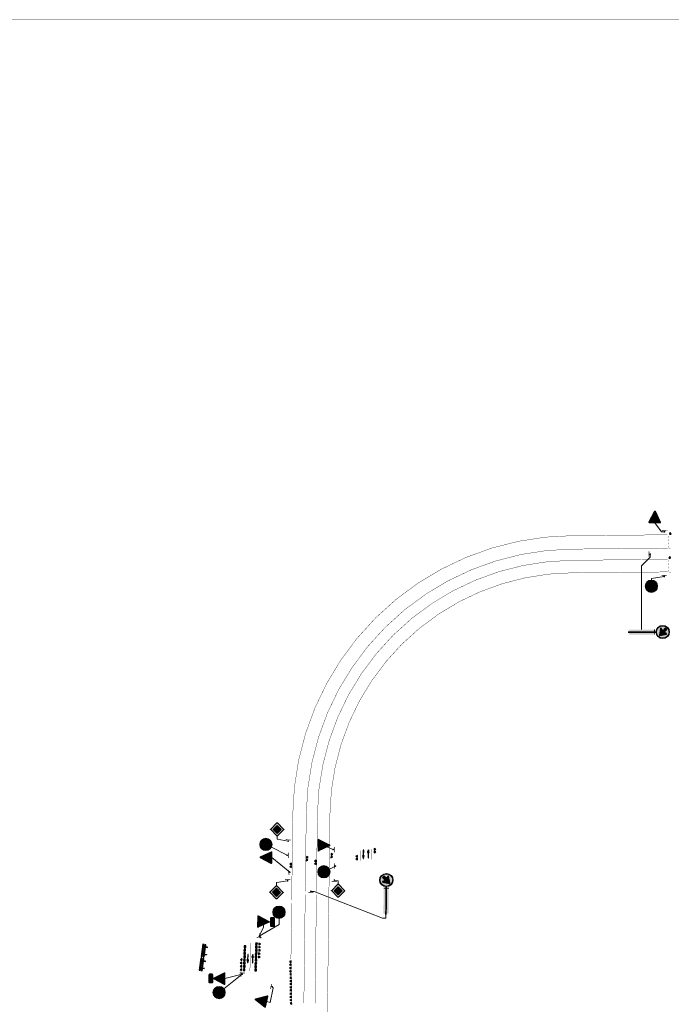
# Model space of a CAD drawing. Header units: metres. Extents: x 232695 to 233536, y 552964 to 554401.
# Tile 15 of 23: x 233202 to 233400, y 554101 to 554401. Entities that reach past the tile are written whole.
import ezdxf

# ---------------------------------------------------------------- set-up
doc = ezdxf.new("R2010")
doc.units = ezdxf.units.M
for name, pattern in [('VW-1-1_STREEP', [2, 1, -1]), ('VW-3-3_STREEP', [6, 3, -3]), ('VW-5050_STREEP', [1, 0.5, -0.5])]:
    doc.linetypes.add(name, pattern=pattern)
doc.layers.get('Defpoints').update_dxf_attribs({"color": 241})
for name, color, linetype, lineweight in [('N-WE-VW-MARKERING_DWARS-S', 7, 'Continuous', 25), ('N-WE-VW-VERKEERSTEKEN_BORD-AANPIJLING-T18', 7, 'Continuous', 13), ('N-WE-VW-VERKEERSTEKEN_BORD-AANPIJLING_ROTONDE-T18', 7, 'Continuous', 13), ('N-WE-VW-VERKEERSTEKEN_BORD-S', 7, 'Continuous', 25), ('N-WE-VW-VERKEERSTEKEN_BORD_ONDERBORD-S', 7, 'Continuous', 25), ('N-WE-VW-VERKEERSTEKEN_BORD_ROTONDE-S', 7, 'Continuous', 25), ('N-WE-VW-VERKEERSTEKEN_PAAL-S', 7, 'Continuous', 25), ('N-WE-VW-VERKEERSTEKEN_PAAL_DUBBEL-S', 7, 'Continuous', 25), ('N-WE-VW-VERKEERSTEKEN_PAAL_ROTONDE-S', 7, 'Continuous', 25), ('to-xx-bibcontour', 7, 'Continuous', 25), ('to-xx-bibkleur', 7, 'Continuous', 13), ('to-xx-bibmono', 7, 'Continuous', 13)]:
    doc.layers.add(name, color=color, linetype=linetype, lineweight=lineweight)
for name, color, linetype, lineweight, true_color in [('N-WE-VW-MARKERING_DWARS_OVERSTEEK_BLOKSTREEP50-G', 7, 'VW-BLOK50-N', 13, 0xffffff), ('N-WE-VW-MARKERING_DWARS_OVERSTEEK_KANALISATIESTREEP50_010-G', 7, 'VW-5050_STREEP', 13, 0xffffff), ('N-WE-VW-MARKERING_DWARS_OVERSTEEK_KANALISATIESTREEP50_010_ROTONDE-G', 7, 'VW-5050_STREEP', 13, 0xffffff), ('N-WE-VW-MARKERING_DWARS_ROTONDE-S', 7, 'Continuous', 25, 0xffffff), ('N-WE-VW-MARKERING_FIGUUR-S', 7, 'Continuous', 13, 0xffffff), ('N-WE-VW-MARKERING_LANGS_STREEP_33-G', 7, 'VW-3-3_STREEP', 13, 0xffffff)]:
    doc.layers.add(name, color=color, linetype=linetype, lineweight=lineweight, true_color=true_color)
doc.layers.add('N-WE-VW-MARKERING_LANGS_STREEP_010-G', color=7, linetype='Continuous', true_color=0xffffff)
doc.layers.add('N-WE-VW-MARKERING_LANGS_STREEP_11_010-G', color=7, linetype='VW-1-1_STREEP', true_color=0xffffff)
doc.linetypes.add('VW-BLOK50-N', pattern='A,0,-0.5,[148,NLCS.SHX,S=1,R=0,X=-0.5,Y=0],-0.5', length=1)

# ---------------------------------------------------------------- blocks, each defined once
blk = doc.blocks.new('B01')
h = blk.add_hatch(color=255)
edge = h.paths.add_edge_path()
edge.add_line((0.521, 0.491), (0.991, 0.021))
edge.add_arc((0.971, 0), 0.0293, -45, 45, ccw=False)
edge.add_line((0.991, -0.021), (0.521, -0.491))
edge.add_arc((0.5, -0.471), 0.0293, 225, 315, ccw=False)
edge.add_line((0.479, -0.491), (0.009, -0.021))
edge.add_arc((0.029, 0), 0.0293, 135, 225, ccw=False)
edge.add_line((0.009, 0.021), (0.479, 0.491))
edge.add_arc((0.5, 0.471), 0.0293, 45, 135, ccw=False)
h.paths.add_polyline_path([(0.5, 0.31), (0.81, 0), (0.5, -0.31), (0.19, 0)], flags=16)
at = {"true_color": 0xfad505}
blk.add_hatch(color=40, dxfattribs=at).paths.add_polyline_path([(0.5, 0.31), (0.81, 0), (0.5, -0.31), (0.19, 0)])
at = {"color": 250}
blk.add_lwpolyline([(0.521, 0.491), (0.991, 0.021, -0.414214), (0.991, -0.021), (0.521, -0.491, -0.414214), (0.479, -0.491), (0.009, -0.021, -0.414214), (0.009, 0.021), (0.479, 0.491, -0.414214)], format="xyb", close=True, dxfattribs=at)
at = {"color": 40, "true_color": 0xfad505}
blk.add_lwpolyline([(0.5, 0.31), (0.81, 0), (0.5, -0.31), (0.19, 0)], close=True, dxfattribs=at)
blk = doc.blocks.new('*U20')
at = {"const_width": 0.25, "flags": 128}
blk.add_lwpolyline([(0.13, -0.01, 1), (-0.12, 0.02, 1)], format="xyb", close=True, dxfattribs=at)
at = {"const_width": 0.2, "flags": 128}
blk.add_lwpolyline([(0.76, -0.44), (-0.83, -0.27)], dxfattribs=at)
blk = doc.blocks.new('D02r_BB22')
h = blk.add_hatch(color=255)
edge = h.paths.add_edge_path()
edge.add_arc((0, 2.641), 0.5, 0, 360)
edge = h.paths.add_edge_path(flags=17)
edge.add_arc((0, 2.641), 0.48, 0, 360)
at = {"true_color": 0x007dfa}
h = blk.add_hatch(color=150, dxfattribs=at)
edge = h.paths.add_edge_path()
edge.add_arc((0, 2.641), 0.48, 0, 360)
edge = h.paths.add_edge_path(flags=16)
edge.add_arc((0.142, 2.911), 0.0275, 10.41061, 147.43239)
edge.add_line((0.118, 2.926), (0.009, 2.751))
edge.add_line((0.009, 2.751), (-0.188, 2.948))
edge.add_line((-0.188, 2.948), (-0.297, 2.838))
edge.add_line((-0.297, 2.838), (-0.1, 2.641))
edge.add_line((-0.1, 2.641), (-0.275, 2.532))
edge.add_arc((-0.26, 2.509), 0.0276, 121.9964, 259.01819)
edge.add_line((-0.266, 2.482), (0.234, 2.392))
edge.add_arc((0.238, 2.416), 0.0239, 259.84306, 392.46038)
edge.add_line((0.258, 2.429), (0.169, 2.916))
h = blk.add_hatch(color=255)
edge = h.paths.add_edge_path()
edge.add_arc((0.142, 2.911), 0.0275, 10.41061, 147.43239)
edge.add_line((0.118, 2.926), (0.009, 2.751))
edge.add_line((0.009, 2.751), (-0.188, 2.948))
edge.add_line((-0.188, 2.948), (-0.297, 2.838))
edge.add_line((-0.297, 2.838), (-0.1, 2.641))
edge.add_line((-0.1, 2.641), (-0.275, 2.532))
edge.add_arc((-0.26, 2.509), 0.0276, 121.9964, 259.01819)
edge.add_line((-0.266, 2.482), (0.234, 2.392))
edge.add_arc((0.238, 2.416), 0.0239, 259.84306, 392.46038)
edge.add_line((0.258, 2.429), (0.169, 2.916))
at = {"color": 150, "true_color": 0x007dfa}
blk.add_lwpolyline([(0.169, 2.916, 0.681015), (0.118, 2.926), (0.009, 2.751), (-0.188, 2.948), (-0.297, 2.838), (-0.1, 2.641), (-0.275, 2.532, 0.681015), (-0.266, 2.482), (0.234, 2.392, 0.653244), (0.258, 2.429)], format="xyb", close=True, dxfattribs=at)
at = {"color": 251, "const_width": 0.125}
blk.add_lwpolyline([(0, 2.166), (0, 0)], dxfattribs=at)
at = {"color": 150, "true_color": 0x007dfa}
for radius in [0.5, 0.48]:
    blk.add_circle((0, 2.641), radius, dxfattribs=at)
at = {"color": 254}
blk.add_solid([(-0.195, 2.062), (-0.195, 1.989), (0.195, 2.062), (0.195, 1.989)], dxfattribs=at)
at = {"color": 2, "true_color": 0xffff00}
blk.add_solid([(-0.195, 1.989), (0.195, 1.989), (-0.195, 0.079), (0.195, 0.079)], dxfattribs=at)
blk = doc.blocks.new('*U13')
at = {"const_width": 0.25, "flags": 128}
blk.add_lwpolyline([(0.02, 0.13, 1), (-0.01, -0.12, 1)], format="xyb", close=True, dxfattribs=at)
at = {"const_width": 0.2, "flags": 128}
blk.add_lwpolyline([(0.45, 0.76), (0.27, -0.83)], dxfattribs=at)
blk = doc.blocks.new('N-SVW-MARKERING_DWARS_DRIEHOEK_50 50')
at = {"flags": 128}
blk.add_lwpolyline([(0.25, -0.25), (0.5, 0.25), (0, 0.25)], close=True, dxfattribs=at)
blk.add_solid([(0, 0.25), (0.5, 0.25), (0.25, -0.25), (0.5, 0.25)])
blk = doc.blocks.new('N-SVW-VERKEERSTEKEN_BORD_B06-SO')
at = {"true_color": 0xff0000}
h = blk.add_hatch(color=1, dxfattribs=at)
h.dxf.hatch_style = 1
h.paths.add_polyline_path([(-3.53, 3.13), (-0.27, -3.4, 0.284079), (0, -3.56), (0, -3.36, -0.284079), (-0.09, -3.31), (-3.35, 3.22, -0.557537), (-3.26, 3.36), (0, 3.36), (0, 3.56), (-3.26, 3.56, 0.557537)])
at = {"true_color": 0xffffff}
h = blk.add_hatch(color=7, dxfattribs=at)
h.dxf.hatch_style = 1
h.paths.add_polyline_path([(-0.09, -3.31, 0.284079), (0, -3.36), (0, -3.04), (-3.1, 3.16), (0, 3.16), (0, 3.36), (-3.26, 3.36, 0.557537), (-3.35, 3.22)])
at = {"true_color": 0xff0000}
h = blk.add_hatch(color=1, dxfattribs=at)
h.dxf.hatch_style = 1
h.paths.add_polyline_path([(0, -3.04), (0, -1.48), (-1.97, 2.46), (0, 2.46), (0, 3.16), (-3.1, 3.16)], flags=17)
at = {"true_color": 0xffffff}
h = blk.add_hatch(color=7, dxfattribs=at)
h.dxf.hatch_style = 1
h.paths.add_polyline_path([(0, -1.48), (1.97, 2.46), (-1.97, 2.46)])
at = {"true_color": 0xff0000}
h = blk.add_hatch(color=1, dxfattribs=at)
h.dxf.hatch_style = 1
h.paths.add_polyline_path([(0, 3.36), (3.26, 3.36, -0.557537), (3.35, 3.22), (0.09, -3.31, -0.284079), (0, -3.36), (0, -3.56, 0.284079), (0.27, -3.4), (3.53, 3.13, 0.557537), (3.26, 3.56), (0, 3.56)])
at = {"true_color": 0xffffff}
h = blk.add_hatch(color=7, dxfattribs=at)
h.dxf.hatch_style = 1
h.paths.add_polyline_path([(0, -3.04), (0, -3.36, 0.284079), (0.09, -3.31), (3.35, 3.22, 0.557537), (3.26, 3.36), (0, 3.36), (0, 3.16), (3.1, 3.16)])
at = {"true_color": 0xff0000}
h = blk.add_hatch(color=1, dxfattribs=at)
h.dxf.hatch_style = 1
h.paths.add_polyline_path([(0, -3.04), (3.1, 3.16), (0, 3.16), (0, 2.46), (1.97, 2.46), (0, -1.48)], flags=17)
at = {"color": 1, "lineweight": 0, "true_color": 0xff0000}
blk.add_lwpolyline([(-3.53, 3.13), (-0.27, -3.4, 0.618034), (0.27, -3.4), (3.53, 3.13, 0.557537), (3.26, 3.56), (-3.26, 3.56, 0.557537)], format="xyb", close=True, dxfattribs=at)
at = {"color": 7, "lineweight": 0, "true_color": 0xffffff}
blk.add_lwpolyline([(-3.35, 3.22), (-0.09, -3.31, 0.618034), (0.09, -3.31), (3.35, 3.22, 0.557537), (3.26, 3.36), (-3.26, 3.36, 0.557537)], format="xyb", close=True, dxfattribs=at)
for points in [[(-3.1, 3.16), (0, -3.04), (3.1, 3.16)], [(-1.97, 2.46), (0, -1.48), (1.97, 2.46)]]:
    blk.add_lwpolyline(points, close=True, dxfattribs=at)
blk = doc.blocks.new('P06')
at = {"layer": 'to-xx-bibkleur'}
h = blk.add_hatch(color=256, dxfattribs=at)
edge = h.paths.add_edge_path()
edge.add_line((-0.51, 0.14), (-0.01, 0))
edge.add_arc((0, 0.02), 0.015, 250, 373.2223)
edge.add_line((0.01, 0.02), (-0.01, 0.11))
edge.add_line((-0.01, 0.11), (1.06, 0.11))
edge.add_line((1.06, 0.11), (1.06, 0.19))
edge.add_line((1.06, 0.19), (-0.01, 0.19))
edge.add_line((-0.01, 0.19), (0.01, 0.28))
edge.add_arc((0, 0.28), 0.015, 346.7777, 470)
edge.add_line((-0.01, 0.3), (-0.51, 0.16))
edge.add_arc((-0.5, 0.15), 0.015, 105, 255)
at = {"layer": 'to-xx-bibmono'}
h = blk.add_hatch(color=256, dxfattribs=at)
edge = h.paths.add_edge_path()
edge.add_line((-0.51, 0.14), (-0.01, 0))
edge.add_arc((0, 0.02), 0.015, 250, 373.2223)
edge.add_line((0.01, 0.02), (-0.01, 0.11))
edge.add_line((-0.01, 0.11), (1.06, 0.11))
edge.add_line((1.06, 0.11), (1.06, 0.19))
edge.add_line((1.06, 0.19), (-0.01, 0.19))
edge.add_line((-0.01, 0.19), (0.01, 0.28))
edge.add_arc((0, 0.29), 0.015, 346.7777, 470)
edge.add_line((-0.01, 0.3), (-0.51, 0.16))
edge.add_arc((-0.5, 0.15), 0.015, 105, 255)
at = {"layer": 'to-xx-bibcontour'}
blk.add_lwpolyline([(-0.51, 0.14), (-0.01, 0, 0.596252), (0.01, 0.02), (-0.01, 0.11), (1.06, 0.11), (1.06, 0.19), (-0.01, 0.19), (0.01, 0.28, 0.596252), (-0.01, 0.3), (-0.51, 0.16, 0.767327)], format="xyb", close=True, dxfattribs=at)
at = {"layer": 'to-xx-bibkleur'}
blk.add_lwpolyline([(-0.51, 0.14), (-0.01, 0, 0.596252), (0.01, 0.02), (-0.01, 0.11), (1.06, 0.11), (1.06, 0.19), (-0.01, 0.19), (0.01, 0.28, 0.596252), (-0.01, 0.3), (-0.51, 0.16, 0.767327)], format="xyb", close=True, dxfattribs=at)
at = {"layer": 'to-xx-bibmono'}
blk.add_lwpolyline([(-0.51, 0.14), (-0.01, 0, 0.596252), (0.01, 0.02), (-0.01, 0.11), (1.06, 0.11), (1.06, 0.19), (-0.01, 0.19), (0.01, 0.28, 0.596252), (-0.01, 0.3), (-0.51, 0.16, 0.767327)], format="xyb", close=True, dxfattribs=at)
blk = doc.blocks.new('*U10')
at = {"const_width": 0.25, "flags": 128}
blk.add_lwpolyline([(0.13, -0.01, 1), (-0.12, 0.02, 1)], format="xyb", close=True, dxfattribs=at)
at = {"const_width": 0.2, "flags": 128}
blk.add_lwpolyline([(0.76, -0.45), (-0.83, -0.27)], dxfattribs=at)
blk = doc.blocks.new('*U12')
at = {"const_width": 0.2, "flags": 128}
blk.add_lwpolyline([(-0.44, -0.75), (-0.26, 0.84)], dxfattribs=at)
at = {"const_width": 0.25, "flags": 128}
blk.add_lwpolyline([(-0.01, -0.12, 1), (0.02, 0.13, 1)], format="xyb", close=True, dxfattribs=at)
blk = doc.blocks.new('*U31')
at = {"const_width": 0.25, "flags": 128}
blk.add_lwpolyline([(-0.02, 0.13, 1), (0.02, -0.12, 1)], format="xyb", close=True, dxfattribs=at)
at = {"const_width": 0.2, "flags": 128}
blk.add_lwpolyline([(0.24, 0.85), (0.48, -0.74)], dxfattribs=at)
blk = doc.blocks.new('*U11')
at = {"const_width": 0.2, "flags": 128}
blk.add_lwpolyline([(-0.75, 0.45), (0.84, 0.27)], dxfattribs=at)
at = {"const_width": 0.25, "flags": 128}
blk.add_lwpolyline([(-0.12, 0.02, 1), (0.13, -0.01, 1)], format="xyb", close=True, dxfattribs=at)
blk = doc.blocks.new('N-SVW-VERKEERSTEKEN_BORD_G12A-SO')
at = {"true_color": 0x007dc8}
h = blk.add_hatch(color=152, dxfattribs=at)
h.dxf.hatch_style = 1
h.paths.add_polyline_path([(-2.68, 2.33), (-2.83, 2.46, 0.180494), (-3.75, 0, 0.414214), (0, -3.75), (0, -3.55, -0.414214), (-3.55, 0, -0.180494)])
at = {"true_color": 0xffffff}
h = blk.add_hatch(color=7, dxfattribs=at)
h.dxf.hatch_style = 1
h.paths.add_polyline_path([(-3.35, 0, -0.180494), (-2.53, 2.19), (-2.68, 2.33, 0.180494), (-3.55, 0, 0.414214), (0, -3.55), (0, -3.35, -0.414214)])
at = {"true_color": 0x007dc8}
h = blk.add_hatch(color=152, dxfattribs=at)
h.dxf.hatch_style = 1
h.paths.add_polyline_path([(-3.35, 0, 1), (3.35, 0, 1)])
h.paths.add_polyline_path([(-0.05, 1.66), (-0.24, 1.96, 0.255306), (-0.31, 2), (-0.71, 2), (-0.61, 2.24, -0.318303), (-0.48, 2.33), (-0.26, 2.33), (-0.26, 2.55), (-0.53, 2.55, 0.321327), (-0.76, 2.41), (-1.16, 1.53), (-1.29, 1.55), (-1.29, 1.72, 0.106802), (-1.66, 1.65), (-1.59, 1.49, 0.671062), (-1.66, 0.25, 0.948349), (-0.96, 1.45), (-0.82, 1.78), (-0.25, 0.85, 0.261076), (-0.1, 0.76), (0.52, 0.76, 0.931549), (1.9, 0.86, 0.922827), (0.53, 0.97), (0, 0.97, -0.255202), (-0.12, 1.04), (-0.22, 1.2), (-0.05, 1.57, 0.251346)], flags=16)
h.paths.add_polyline_path([(-1.23, 1.33), (-1.44, 0.88, 1), (-1.25, 0.79), (-1.05, 1.25, -0.86337), (-1.52, 0.43, -0.929509)], flags=0)
h.paths.add_polyline_path([(0.52, 2), (1.72, 2), (1.72, 1.72), (1.17, 1.72, 0.136609), (0.71, 1.56, -0.485649), (0.59, 1.58), (0.44, 1.89, -0.526528)], flags=16)
h.paths.add_polyline_path([(-0.56, 0.04), (-0.33, 0.04), (-0.33, -0.11), (-0.53, -0.11, 0.345861), (-0.65, -0.19), (-0.74, -0.43), (0.56, -0.43), (0.64, -0.27), (0.41, -0.27, -1), (0.41, -0.11), (0.99, -0.11), (0.99, -0.27), (0.81, -0.27), (0.68, -0.55), (0.89, -0.95, -0.318009), (1.74, -1.18, -0.476174), (1.51, -2.32, -0.529348), (0.4, -1.74), (0.04, -1.74), (-0.85, -0.75), (-0.93, -0.98, -0.427471), (-0.6, -2.02, -0.4733), (-1.74, -2.24, -0.794265), (-1.08, -0.92), (-0.81, -0.15, -0.334348)], flags=16)
h.paths.add_polyline_path([(1.69, 0.88, -0.929509), (0.74, 0.76), (1.25, 0.76, 1), (1.25, 0.97), (0.74, 0.97, -0.86337)], flags=0)
h.paths.add_polyline_path([(-0.79, -0.58), (0.49, -0.58), (0.06, -1.53)], flags=0)
h.paths.add_polyline_path([(-1.14, -1.08), (-1.33, -1.63, 1.053204), (-1.18, -1.68), (-0.99, -1.13, -0.542254), (-0.88, -2.12, -0.632638), (-1.86, -1.66, -0.479903)], flags=0)
h.paths.add_polyline_path([(0.6, -0.73), (0.75, -1.02, 0.234167), (0.4, -1.58), (0.21, -1.58)], flags=0)
h.paths.add_polyline_path([(0.82, -1.17), (1.04, -1.58), (0.56, -1.58, -0.216058)], flags=0)
h.paths.add_polyline_path([(0.96, -1.09, -0.564261), (1.74, -1.75, -0.396488), (1.1, -2.25, -0.350134), (0.56, -1.74), (1.17, -1.74, 0.566151), (1.23, -1.62)], flags=0)
h = blk.add_hatch(color=152, dxfattribs=at)
h.dxf.hatch_style = 1
h.paths.add_polyline_path([(3.36, 1.15), (3.55, 1.22, 0.577878), (-2.83, 2.46), (-2.68, 2.33, -0.577878)])
at = {"true_color": 0xffffff}
h = blk.add_hatch(color=7, dxfattribs=at)
h.dxf.hatch_style = 1
h.paths.add_polyline_path([(-2.68, 2.33), (-2.53, 2.19, -0.577878), (3.17, 1.09), (3.36, 1.15, 0.577878)])
h = blk.add_hatch(color=7, dxfattribs=at)
h.dxf.hatch_style = 1
h.paths.add_polyline_path([(-0.05, 1.66), (-0.24, 1.96, 0.255306), (-0.31, 2), (-0.71, 2), (-0.61, 2.24, -0.318303), (-0.48, 2.33), (-0.26, 2.33), (-0.26, 2.55), (-0.53, 2.55, 0.321327), (-0.76, 2.41), (-1.16, 1.53), (-1.29, 1.55), (-1.29, 1.72, 0.106802), (-1.66, 1.65), (-1.59, 1.49, 0.671062), (-1.66, 0.25, 0.948349), (-0.96, 1.45), (-0.82, 1.78), (-0.25, 0.85, 0.259153), (-0.1, 0.76), (0.52, 0.76, 0.931549), (1.9, 0.86, 0.922827), (0.53, 0.97), (0, 0.97, -0.255465), (-0.12, 1.04), (-0.22, 1.2), (-0.05, 1.57, 0.249583)])
h.paths.add_polyline_path([(-1.52, 0.43, -0.929509), (-1.23, 1.33), (-1.44, 0.88, 1), (-1.25, 0.79), (-1.05, 1.25, -0.86337)], flags=16)
h.paths.add_polyline_path([(1.69, 0.88, -0.929509), (0.74, 0.76), (1.25, 0.76, 1), (1.25, 0.97), (0.74, 0.97, -0.86337)], flags=16)
h = blk.add_hatch(color=7, dxfattribs=at)
h.dxf.hatch_style = 1
h.paths.add_polyline_path([(0.68, -0.55), (0.81, -0.27), (0.99, -0.27), (0.99, -0.11), (0.41, -0.11, 1), (0.41, -0.27), (0.64, -0.27), (0.56, -0.43), (-0.74, -0.43), (-0.65, -0.19, -0.345861), (-0.53, -0.11), (-0.33, -0.11), (-0.33, 0.04), (-0.56, 0.04, 0.334348), (-0.81, -0.15), (-1.08, -0.92, 0.794265), (-1.74, -2.24, 0.4733), (-0.6, -2.02, 0.427471), (-0.93, -0.98), (-0.85, -0.75), (0.04, -1.74), (0.4, -1.74, 0.529348), (1.51, -2.32, 0.476174), (1.74, -1.18, 0.318009), (0.89, -0.95)])
h.paths.add_polyline_path([(-0.79, -0.58), (0.49, -0.58), (0.06, -1.53)], flags=16)
h.paths.add_polyline_path([(-0.99, -1.13, -0.542254), (-0.88, -2.12, -0.632638), (-1.86, -1.66, -0.479903), (-1.14, -1.08), (-1.33, -1.63, 1.053204), (-1.18, -1.68)], flags=16)
h.paths.add_polyline_path([(0.6, -0.73), (0.75, -1.02, 0.234167), (0.4, -1.58), (0.21, -1.58)], flags=16)
h.paths.add_polyline_path([(0.82, -1.17), (1.04, -1.58), (0.56, -1.58, -0.216058)], flags=16)
h.paths.add_polyline_path([(0.56, -1.74), (1.17, -1.74, 0.566151), (1.23, -1.62), (0.96, -1.09, -0.564261), (1.74, -1.75, -0.396488), (1.1, -2.25, -0.350134)], flags=16)
at = {"true_color": 0x007dc8}
h = blk.add_hatch(color=152, dxfattribs=at)
h.dxf.hatch_style = 1
h.paths.add_polyline_path([(-1.05, 1.25), (-1.25, 0.79, -1), (-1.44, 0.88), (-1.23, 1.33, 0.929509), (-1.52, 0.43, 0.86337)])
h = blk.add_hatch(color=152, dxfattribs=at)
h.dxf.hatch_style = 1
h.paths.add_polyline_path([(3.75, 0, 0.083022), (3.55, 1.22), (3.36, 1.15, -0.083022), (3.55, 0, -0.414214), (0, -3.55), (0, -3.75, 0.414214)])
at = {"true_color": 0xffffff}
h = blk.add_hatch(color=7, dxfattribs=at)
h.dxf.hatch_style = 1
h.paths.add_polyline_path([(3.36, 1.15), (3.17, 1.09, -0.083022), (3.35, 0, -0.414214), (0, -3.35), (0, -3.55, 0.414214), (3.55, 0, 0.083022)])
h = blk.add_hatch(color=7, dxfattribs=at)
h.dxf.hatch_style = 1
h.paths.add_polyline_path([(1.17, 1.72), (1.72, 1.72), (1.72, 2), (0.52, 2, 0.572156), (0.45, 1.88), (0.59, 1.58, 0.436321), (0.7, 1.55, -0.140127)])
at = {"true_color": 0x007dc8}
h = blk.add_hatch(color=152, dxfattribs=at)
h.dxf.hatch_style = 1
h.paths.add_polyline_path([(0.74, 0.97), (1.25, 0.97, -1), (1.25, 0.76), (0.74, 0.76, 0.929509), (1.69, 0.88, 0.86337)])
h = blk.add_hatch(color=152, dxfattribs=at)
h.dxf.hatch_style = 1
h.paths.add_polyline_path([(-1.18, -1.68, -1.053204), (-1.33, -1.63), (-1.14, -1.08, 0.479903), (-1.86, -1.66, 0.632638), (-0.88, -2.12, 0.542254), (-0.99, -1.13)])
h = blk.add_hatch(color=152, dxfattribs=at)
h.dxf.hatch_style = 1
h.paths.add_polyline_path([(0.49, -0.58), (-0.79, -0.58), (0.06, -1.53)])
h = blk.add_hatch(color=152, dxfattribs=at)
h.dxf.hatch_style = 1
h.paths.add_polyline_path([(0.21, -1.58), (0.4, -1.58, -0.234167), (0.75, -1.02), (0.6, -0.73)])
h = blk.add_hatch(color=152, dxfattribs=at)
h.dxf.hatch_style = 1
h.paths.add_polyline_path([(0.56, -1.74, 0.350134), (1.1, -2.25, 0.396488), (1.74, -1.75, 0.564261), (0.96, -1.09), (1.29, -1.74)])
h = blk.add_hatch(color=152, dxfattribs=at)
h.dxf.hatch_style = 1
h.paths.add_polyline_path([(1.04, -1.58), (0.82, -1.17, 0.216058), (0.56, -1.58)])
at = {"color": 7, "lineweight": 0, "true_color": 0xffffff}
for points in [[(0.53, 0.97, -0.922827), (1.9, 0.86, -0.931549), (0.52, 0.76), (-0.1, 0.76, -0.259153), (-0.25, 0.85), (-0.82, 1.78), (-0.96, 1.45, -0.948349), (-1.66, 0.25, -0.671062), (-1.59, 1.49), (-1.66, 1.65, -0.106802), (-1.29, 1.72), (-1.29, 1.55), (-1.16, 1.53), (-0.76, 2.41, -0.321327), (-0.53, 2.55), (-0.26, 2.55), (-0.26, 2.33), (-0.48, 2.33, 0.318303), (-0.61, 2.24), (-0.71, 2), (-0.31, 2, -0.265598), (-0.23, 1.96), (-0.05, 1.66, -0.249583), (-0.05, 1.57), (-0.22, 1.2), (-0.12, 1.04, 0.255465), (0, 0.97)], [(0.68, -0.55), (0.81, -0.27), (0.99, -0.27), (0.99, -0.11), (0.41, -0.11, 1), (0.41, -0.27), (0.64, -0.27), (0.56, -0.43), (-0.74, -0.43), (-0.65, -0.19, -0.345861), (-0.53, -0.11), (-0.33, -0.11), (-0.33, 0.04), (-0.56, 0.04, 0.334348), (-0.81, -0.15), (-1.08, -0.92, 0.794265), (-1.74, -2.24, 0.4733), (-0.6, -2.02, 0.427471), (-0.93, -0.98), (-0.85, -0.75), (0.04, -1.74), (0.4, -1.74, 0.529348), (1.51, -2.32, 0.476174), (1.74, -1.18, 0.318009), (0.89, -0.95)], [(-1.05, 1.25, -0.86337), (-1.52, 0.43, -0.929509), (-1.23, 1.33), (-1.44, 0.88, 1), (-1.25, 0.79)], [(1.72, 2), (0.52, 2, 0.526528), (0.44, 1.89), (0.59, 1.58, 0.485649), (0.71, 1.56, -0.136609), (1.17, 1.72), (1.72, 1.72)], [(0.74, 0.97, -0.86337), (1.69, 0.88, -0.929509), (0.74, 0.76), (1.25, 0.76, 1), (1.25, 0.97)], [(-0.99, -1.13, -0.542254), (-0.88, -2.12, -0.632638), (-1.86, -1.66, -0.479903), (-1.14, -1.08), (-1.33, -1.63, 1.053204), (-1.18, -1.68)], [(0.6, -0.73), (0.21, -1.58), (0.4, -1.58, -0.234167), (0.75, -1.02)], [(0.96, -1.09, -0.564261), (1.74, -1.75, -0.396488), (1.1, -2.25, -0.350134), (0.56, -1.74), (1.17, -1.74, 0.566151), (1.23, -1.62)], [(1.04, -1.58), (0.82, -1.17, 0.216058), (0.56, -1.58)]]:
    blk.add_lwpolyline(points, format="xyb", close=True, dxfattribs=at)
blk.add_lwpolyline([(0.49, -0.58), (-0.79, -0.58), (0.06, -1.53)], close=True, dxfattribs=at)
at = {"color": 152, "lineweight": 0, "true_color": 0x007dc8}
blk.add_circle((0, 0), 3.75, dxfattribs=at)
at = {"color": 7, "lineweight": 0, "true_color": 0xffffff}
for radius in [3.55, 3.35]:
    blk.add_circle((0, 0), radius, dxfattribs=at)
blk = doc.blocks.new('*U16')
at = {"const_width": 0.25, "flags": 128}
blk.add_lwpolyline([(0, 0.13, 1), (0, -0.12, 1)], format="xyb", close=True, dxfattribs=at)
at = {"const_width": 0.2, "flags": 128}
blk.add_lwpolyline([(0.36, 0.8), (0.37, -0.8)], dxfattribs=at)
blk = doc.blocks.new('N-SVW-MARKERING_DWARS_OVERSTEEK_BLOKSTREEP_050')
at = {"flags": 128}
blk.add_lwpolyline([(0, -0.25), (0.5, -0.25), (0.5, 0.25), (0, 0.25)], close=True, dxfattribs=at)
blk.add_solid([(0, 0.25), (0.5, 0.25), (0, -0.25), (0.5, -0.25)])
blk = doc.blocks.new('N-SVW-VERKEERSTEKEN_BORD_ONDERBORD_OB503OB02-SO')
at = {"true_color": 0xffffff}
h = blk.add_hatch(color=7, dxfattribs=at)
h.dxf.hatch_style = 1
edge = h.paths.add_edge_path()
edge.add_line((2.75, -0.52), (2.75, 0.52))
edge.add_arc((2.02, 0.52), 0.726, 0, 90)
edge.add_line((2.02, 1.25), (-2.02, 1.25))
edge.add_arc((-2.02, 0.52), 0.726, 90, 180)
edge.add_line((-2.75, 0.52), (-2.75, -0.52))
edge.add_arc((-2.02, -0.52), 0.726, 180, 270)
edge.add_line((-2.02, -1.25), (2.02, -1.25))
edge.add_arc((2.02, -0.52), 0.726, 270, 360)
at = {"true_color": 0x191919}
h = blk.add_hatch(color=250, dxfattribs=at)
h.dxf.hatch_style = 1
h.paths.add_polyline_path([(0.37, 0.87), (0.43, 1.01), (0.52, 1.01), (0.52, 1.09), (0.23, 1.09, 1), (0.23, 1.01), (0.34, 1.01), (0.3, 0.93), (-0.37, 0.93), (-0.32, 1.05, -0.345861), (-0.26, 1.09), (-0.16, 1.09), (-0.16, 1.17), (-0.27, 1.17, 0.334348), (-0.4, 1.07), (-0.54, 0.67, 0.794265), (-0.88, -0.01, 0.4733), (-0.29, 0.11, 0.427471), (-0.47, 0.64), (-0.43, 0.76), (0.03, 0.25), (0.22, 0.25, 0.529348), (0.79, -0.05, 0.476174), (0.91, 0.54, 0.318009), (0.47, 0.66)])
h.paths.add_polyline_path([(-0.39, 0.85), (0.27, 0.85), (0.05, 0.36)], flags=16)
h.paths.add_polyline_path([(-0.5, 0.57, -0.542254), (-0.44, 0.06, -0.632638), (-0.94, 0.29, -0.479903), (-0.57, 0.59), (-0.67, 0.31, 1.053204), (-0.59, 0.28)], flags=16)
h.paths.add_polyline_path([(0.32, 0.77), (0.4, 0.62, 0.234167), (0.22, 0.33), (0.12, 0.33)], flags=16)
h.paths.add_polyline_path([(0.44, 0.55), (0.55, 0.33), (0.3, 0.33, -0.216058)], flags=16)
h.paths.add_polyline_path([(0.3, 0.25), (0.61, 0.25, 0.566151), (0.65, 0.31), (0.51, 0.58, -0.564261), (0.91, 0.25, -0.396488), (0.58, -0.01, -0.350134)], flags=16)
h = blk.add_hatch(color=250, dxfattribs=at)
h.dxf.hatch_style = 1
edge = h.paths.add_edge_path()
edge.add_arc((-0.29, -0.67), 0.0508, -55.44885, 55.3151, ccw=False)
edge.add_line((-0.26, -0.71), (-0.91, -1.17))
edge.add_arc((-0.94, -1.12), 0.0497, 163.01956, 304.61802, ccw=False)
edge.add_line((-0.99, -1.11), (-0.91, -0.8))
edge.add_line((-0.91, -0.8), (-1.83, -0.8))
edge.add_line((-1.83, -0.8), (-1.83, -0.55))
edge.add_line((-1.83, -0.55), (-0.91, -0.55))
edge.add_line((-0.91, -0.55), (-0.99, -0.23))
edge.add_arc((-0.94, -0.22), 0.0509, 59.15237, 193.20552, ccw=False)
edge.add_line((-0.91, -0.18), (-0.26, -0.63))
h = blk.add_hatch(color=250, dxfattribs=at)
h.dxf.hatch_style = 1
edge = h.paths.add_edge_path()
edge.add_arc((0.29, -0.67), 0.0508, 484.6849, 595.44885)
edge.add_line((0.26, -0.71), (0.91, -1.17))
edge.add_arc((0.94, -1.12), 0.0497, 235.38198, 376.98044)
edge.add_line((0.99, -1.11), (0.91, -0.8))
edge.add_line((0.91, -0.8), (1.83, -0.8))
edge.add_line((1.83, -0.8), (1.83, -0.55))
edge.add_line((1.83, -0.55), (0.91, -0.55))
edge.add_line((0.91, -0.55), (0.99, -0.23))
edge.add_arc((0.94, -0.22), 0.0509, 346.79448, 480.84763)
edge.add_line((0.91, -0.18), (0.26, -0.63))
at = {"color": 250, "lineweight": 0, "true_color": 0x191919}
for points in [[(2.75, -0.52), (2.75, 0.52, 0.414214), (2.02, 1.25), (-2.02, 1.25, 0.414214), (-2.75, 0.52), (-2.75, -0.52, 0.414214), (-2.02, -1.25), (2.02, -1.25, 0.414214)], [(0.37, 0.87), (0.43, 1.01), (0.52, 1.01), (0.52, 1.09), (0.23, 1.09, 1), (0.23, 1.01), (0.34, 1.01), (0.3, 0.93), (-0.37, 0.93), (-0.32, 1.05, -0.345861), (-0.26, 1.09), (-0.16, 1.09), (-0.16, 1.17), (-0.27, 1.17, 0.334348), (-0.4, 1.07), (-0.54, 0.67, 0.794265), (-0.88, -0.01, 0.4733), (-0.29, 0.11, 0.427471), (-0.47, 0.64), (-0.43, 0.76), (0.03, 0.25), (0.22, 0.25, 0.529348), (0.79, -0.05, 0.476174), (0.91, 0.54, 0.318009), (0.47, 0.66)], [(-0.5, 0.57, -0.542254), (-0.44, 0.06, -0.632638), (-0.94, 0.29, -0.479903), (-0.57, 0.59), (-0.67, 0.31, 1.053204), (-0.59, 0.28)], [(0.32, 0.77), (0.12, 0.33), (0.22, 0.33, -0.234167), (0.4, 0.62)], [(0.51, 0.58, -0.564261), (0.91, 0.25, -0.396488), (0.58, -0.01, -0.350134), (0.3, 0.25), (0.61, 0.25, 0.566151), (0.65, 0.31)], [(0.55, 0.33), (0.44, 0.55, 0.216058), (0.3, 0.33)], [(-1.83, -0.55), (-0.91, -0.55), (-0.99, -0.23, -0.662219), (-0.91, -0.18), (-0.26, -0.63, -0.524067), (-0.26, -0.71), (-0.91, -1.17, -0.710653), (-0.99, -1.11), (-0.91, -0.8), (-1.83, -0.8)], [(1.83, -0.55), (0.91, -0.55), (0.99, -0.23, 0.662219), (0.91, -0.18), (0.26, -0.63, 0.524067), (0.26, -0.71), (0.91, -1.17, 0.710653), (0.99, -1.11), (0.91, -0.8), (1.83, -0.8)]]:
    blk.add_lwpolyline(points, format="xyb", close=True, dxfattribs=at)
blk.add_lwpolyline([(0.27, 0.85), (-0.39, 0.85), (0.05, 0.36)], close=True, dxfattribs=at)
blk = doc.blocks.new('*U36')
at = {"const_width": 0.2, "flags": 128}
blk.add_lwpolyline([(-0.26, 0.84), (0.8, -0.36)], dxfattribs=at)
at = {"const_width": 0.25, "flags": 128}
blk.add_lwpolyline([(-0.08, 0.1, 1), (0.09, -0.09, 1)], format="xyb", close=True, dxfattribs=at)
blk = doc.blocks.new('BB18')
h = blk.add_hatch(color=1)
h.dxf.hatch_style = 1
edge = h.paths.add_edge_path(flags=17)
edge.add_line((-0.25, 0.8), (-0.25, 1))
edge.add_line((-0.75, 0.8), (-0.75, 1))
edge.add_line((0.75, 0.8), (0.75, 1))
edge.add_line((0.25, 0.8), (0.25, 1))
h.paths.add_polyline_path([(0.75, 1), (0.75, 0.8), (1.25, 0.8), (1.25, 1)])
h.paths.add_polyline_path([(-0.75, 0.8), (-0.75, 1), (-1.25, 1), (-1.25, 0.8)])
h.paths.add_polyline_path([(-0.25, 1), (-0.25, 0.8), (0.25, 0.8), (0.25, 1)])
h = blk.add_hatch(color=1)
h.dxf.hatch_style = 1
edge = h.paths.add_edge_path(flags=17)
edge.add_line((-0.25, 0.4), (-0.25, 0.6))
edge.add_line((-0.75, 0.4), (-0.75, 0.6))
edge.add_line((0.75, 0.4), (0.75, 0.6))
edge.add_line((0.25, 0.4), (0.25, 0.6))
h.paths.add_polyline_path([(0.75, 0.6), (0.75, 0.4), (1.25, 0.4), (1.25, 0.6)])
h.paths.add_polyline_path([(-0.75, 0.4), (-0.75, 0.6), (-1.25, 0.6), (-1.25, 0.4)])
h.paths.add_polyline_path([(-0.25, 0.6), (-0.25, 0.4), (0.25, 0.4), (0.25, 0.6)])
for points in [[(-1.25, 0.8), (1.25, 0.8), (1.25, 1), (-1.25, 1)], [(-1.25, 0.4), (1.25, 0.4), (1.25, 0.6), (-1.25, 0.6)]]:
    blk.add_lwpolyline(points, close=True)
at = {"layer": 'N-WE-VW-VERKEERSTEKEN_BORD-S'}
for p, q in [((-0.77, 0.8), (-0.77, 0.6)), ((-0.73, 0.8), (-0.73, 0.6)), ((0.73, 0.8), (0.73, 0.6)), ((0.77, 0.8), (0.77, 0.6))]:
    blk.add_line(p, q, dxfattribs=at)
at = {"layer": 'N-WE-VW-VERKEERSTEKEN_BORD-S', "flags": 128}
for points in [[(-0.73, 0.4), (-0.73, 0), (-0.77, 0), (-0.77, 0.4)], [(0.73, 0.4), (0.73, 0), (0.77, 0), (0.77, 0.4)]]:
    blk.add_lwpolyline(points, dxfattribs=at)

msp = doc.modelspace()

# ---------------------------------------------------------------- linework, layer by layer
at = {"layer": 'Defpoints', "const_width": 0.1}
msp.add_lwpolyline([(232867.83, 552964.49), (232867.83, 554400.49), (233536.33, 554400.49), (233536.33, 552964.49)], close=True, dxfattribs=at)
at = {"layer": 'N-WE-VW-MARKERING_DWARS_OVERSTEEK_BLOKSTREEP50-G', "ltscale": 2, "const_width": 0.1, "flags": 128}
for points in [[(233305.7, 554147.62), (233305.66, 554144.61)], [(233309.2, 554148.04), (233309.16, 554145.03)]]:
    msp.add_lwpolyline(points, dxfattribs=at)
at = {"layer": 'N-WE-VW-MARKERING_DWARS_OVERSTEEK_KANALISATIESTREEP50_010-G', "ltscale": 2, "const_width": 0.1, "flags": 128}
msp.add_lwpolyline([(233272.41, 554119.53), (233272.13, 554111.03)], dxfattribs=at)
at = {"layer": 'N-WE-VW-MARKERING_DWARS_OVERSTEEK_KANALISATIESTREEP50_010_ROTONDE-G', "ltscale": 2, "const_width": 0.1, "flags": 128}
for points in [[(233399.4, 554242.88), (233399.39, 554243.38)], [(233399.4, 554241.88), (233399.4, 554242.38)], [(233399.41, 554240.88), (233399.41, 554241.38)], [(233399.42, 554239.88), (233399.42, 554240.38)], [(233399.46, 554235.53), (233399.45, 554236.03)], [(233399.47, 554234.53), (233399.46, 554235.03)], [(233399.48, 554233.53), (233399.47, 554234.03)], [(233399.48, 554232.53), (233399.48, 554233.03)]]:
    msp.add_lwpolyline(points, dxfattribs=at)
at = {"layer": 'N-WE-VW-MARKERING_DWARS_OVERSTEEK_KANALISATIESTREEP50_010_ROTONDE-G', "linetype": 'Continuous', "const_width": 0.1, "flags": 128}
for points in [[(233399.59, 554239.66), (233400.09, 554239.66)], [(233399.74, 554232.3), (233400.24, 554232.31)]]:
    msp.add_lwpolyline(points, dxfattribs=at)
at = {"layer": 'N-WE-VW-MARKERING_LANGS_STREEP_010-G', "const_width": 0.1, "flags": 128}
for points in [[(233288.98, 554135.24), (233289.28, 554158.74, -0.408028), (233370.27, 554239.41), (233399.22, 554239.66)], [(233292.38, 554135.19), (233292.68, 554158.7, -0.408028), (233370.3, 554236.01), (233399.25, 554236.26)]]:
    msp.add_lwpolyline(points, format="xyb", dxfattribs=at)
at = {"layer": 'N-WE-VW-MARKERING_LANGS_STREEP_11_010-G', "ltscale": 2, "const_width": 0.1, "flags": 128}
for points in [[(233288.55, 554101.24), (233288.97, 554134.24)], [(233291.95, 554101.19), (233292.37, 554134.19)], [(233284.62, 554114.63), (233284.84, 554131.63)]]:
    msp.add_lwpolyline(points, dxfattribs=at)
at = {"layer": 'N-WE-VW-MARKERING_LANGS_STREEP_33-G', "ltscale": 2, "const_width": 0.1, "flags": 128}
for points in [[(233284.85, 554132.63), (233285.18, 554158.79, -0.408028), (233370.24, 554243.51), (233399.19, 554243.76)], [(233293.78, 553944.38), (233296.48, 554158.65, -0.408028), (233370.34, 554232.21), (233399.29, 554232.46)]]:
    msp.add_lwpolyline(points, format="xyb", dxfattribs=at)
at = {"layer": 'N-WE-VW-VERKEERSTEKEN_BORD-AANPIJLING-T18'}
for p, q in [((233278.67, 554148.66), (233283.46, 554146.22)), ((233297.48, 554147.95), (233295.53, 554148.76)), ((233284.28, 554141.04), (233278.78, 554145.52)), ((233298.14, 554142.92), (233296.34, 554142.02)), ((233269.8, 554110.02), (233264.22, 554105.61)), ((233264.53, 554108.67), (233269.79, 554110.02))]:
    msp.add_line(p, q, dxfattribs=at)
at = {"layer": 'N-WE-VW-VERKEERSTEKEN_BORD-AANPIJLING-T18', "flags": 128}
for points in [[(233280.41, 554152.08), (233280.41, 554151.08), (233283.77, 554150.55)], [(233280.26, 554136.94), (233280.26, 554137.94), (233283.62, 554138.47)], [(233299.02, 554137.42), (233299.02, 554138.42), (233297.83, 554138.65)], [(233313.53, 554128.1), (233313.53, 554127.1), (233312.53, 554127.1), (233291.68, 554135.24), (233290.68, 554135.24)], [(233280.99, 554126.98), (233280.99, 554125.14), (233274.96, 554121.55)], [(233276.32, 554125.05), (233276.3, 554124.3), (233274.96, 554121.55)], [(233278.93, 554106.21), (233279.22, 554105.84), (233278.3, 554101.44), (233277.25, 554101.66)]]:
    msp.add_lwpolyline(points, dxfattribs=at)
at = {"layer": 'N-WE-VW-VERKEERSTEKEN_BORD-AANPIJLING_ROTONDE-T18'}
for p, q in [((233394.3, 554230.46), (233398.2, 554231.09)), ((233394.3, 554229.97), (233394.3, 554230.46))]:
    msp.add_line(p, q, dxfattribs=at)
at = {"layer": 'N-WE-VW-VERKEERSTEKEN_BORD-AANPIJLING_ROTONDE-T18', "flags": 128}
for points in [[(233398.33, 554244.7), (233397.33, 554244.7), (233395.33, 554247.43)], [(233393.94, 554237.91), (233393.94, 554236.91), (233391.32, 554234.29), (233391.32, 554214.9)]]:
    msp.add_lwpolyline(points, dxfattribs=at)

# ---------------------------------------------------------------- block references
at = {"layer": 'N-WE-VW-MARKERING_DWARS-S', "linetype": 'ByBlock'}
for p, rotation in [((233297.07, 554146.23), 89.2044409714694), ((233310.22, 554146.97), 89.2044409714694), ((233310.22, 554146.97), 89.2044409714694), ((233310.23, 554147.79), 89.2044409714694), ((233284.54, 554143.8), 269.1922191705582), ((233289.55, 554144.53), 89.27758446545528), ((233289.55, 554144.53), 89.27758446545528), ((233289.56, 554145.34), 89.27758446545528), ((233292.04, 554143.88), 269.1922191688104), ((233292.05, 554144.69), 269.1922191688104), ((233297.06, 554145.42), 89.2044409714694), ((233297.06, 554145.42), 89.2044409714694), ((233304.6, 554145.36), 269.5619231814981), ((233304.6, 554146.17), 269.5619231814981), ((233284.53, 554142.99), 269.1922191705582), ((233275.06, 554116.99), 88.12567409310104), ((233275.1, 554117.99), 88.12567409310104), ((233275.13, 554118.99), 88.12567409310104), ((233269.49, 554114.67), 268.090125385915), ((233275, 554114.99), 88.12567409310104), ((233275, 554114.99), 88.12567409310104), ((233275.03, 554115.99), 88.12567409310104), ((233284.43, 554114.12), 270.830867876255), ((233269.39, 554111.68), 268.090125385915), ((233269.42, 554112.68), 268.090125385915), ((233269.42, 554112.68), 268.090125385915), ((233269.45, 554113.67), 268.090125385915), ((233284.44, 554113.16), 270.830867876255), ((233284.44, 554113.16), 270.830867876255), ((233284.46, 554112.2), 270.830867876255), ((233284.46, 554111.16), 270.830867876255), ((233284.48, 554110.2), 270.830867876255), ((233284.48, 554110.2), 270.830867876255), ((233284.49, 554109.24), 270.830867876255), ((233284.5, 554108.2), 270.830867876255), ((233284.51, 554107.24), 270.830867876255), ((233284.51, 554107.24), 270.830867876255), ((233284.52, 554106.28), 270.830867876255), ((233284.53, 554106.28), 270.830867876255), ((233284.54, 554105.32), 270.830867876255), ((233284.54, 554105.32), 270.830867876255), ((233284.55, 554104.36), 270.830867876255), ((233284.56, 554103.32), 270.830867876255), ((233284.57, 554102.36), 270.830867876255), ((233284.57, 554102.36), 270.830867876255), ((233284.59, 554101.4), 270.830867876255), ((233284.59, 554101.4), 270.830867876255), ((233284.59, 554101.4), 270.830867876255)]:
    msp.add_blockref('N-SVW-MARKERING_DWARS_DRIEHOEK_50 50', p, dxfattribs=dict(at, rotation=rotation))
at = {"layer": 'N-WE-VW-MARKERING_DWARS-S', "rotation": 358.1256741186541}
for p in [(233270.33, 554117.4), (233270.36, 554118.4), (233273.82, 554117.28), (233273.86, 554118.28), (233273.89, 554119.28), (233270.23, 554114.4), (233270.26, 554115.4), (233270.29, 554116.4), (233273.73, 554114.29), (233273.76, 554115.28), (233273.79, 554116.28), (233270.13, 554111.4), (233270.16, 554112.4), (233270.19, 554113.4), (233273.63, 554111.29), (233273.66, 554112.29), (233273.69, 554113.29)]:
    msp.add_blockref('N-SVW-MARKERING_DWARS_OVERSTEEK_BLOKSTREEP_050', p, dxfattribs=at)
at = {"layer": 'N-WE-VW-MARKERING_DWARS_ROTONDE-S', "linetype": 'ByBlock', "rotation": 180.4886627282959}
for p in [(233400.29, 554244.21), (233400.14, 554236.88)]:
    msp.add_blockref('N-SVW-MARKERING_DWARS_DRIEHOEK_50 50', p, dxfattribs=at)
at = {"layer": 'N-WE-VW-MARKERING_FIGUUR-S', "xscale": 1.596045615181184, "yscale": 1.596045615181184, "zscale": 0.006384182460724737}
for p, rotation in [((233306.91, 554146.05), 89.2775844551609), ((233307.94, 554147.1), 269.2775844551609), ((233271.72, 554114.35), 88.12567411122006), ((233272.77, 554115.21), 268.1256740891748)]:
    msp.add_blockref('P06', p, dxfattribs=dict(at, rotation=rotation))
at = {"layer": 'N-WE-VW-VERKEERSTEKEN_BORD-S'}
for name, p, xscale, yscale, zscale, rotation in [('B01', (233280.46, 554156.08), 3.999999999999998, 3.999999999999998, 3.999999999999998, 269.2775844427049), ('N-SVW-VERKEERSTEKEN_BORD_G12A-SO', (233277, 554149.52), 0.4999999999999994, 0.4999999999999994, 0.4999999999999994, 89.99999999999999), ('N-SVW-VERKEERSTEKEN_BORD_B06-SO', (233294.68, 554149.27), 0.4999999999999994, 0.4999999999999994, 0.4999999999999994, 89.27758445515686), ('N-SVW-VERKEERSTEKEN_BORD_B06-SO', (233277, 554145.54), 0.4999999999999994, 0.4999999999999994, 0.4999999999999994, 269.2775844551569), ('N-SVW-VERKEERSTEKEN_BORD_G12A-SO', (233294.66, 554141.18), 0.4999999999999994, 0.4999999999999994, 0.4999999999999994, 270), ('D02r_BB22', (233313.53, 554128.1), 3.999999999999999, 3.999999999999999, 3.999999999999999, 359.27758445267), ('B01', (233280.26, 554136.94), 3.999999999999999, 3.999999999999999, 3.999999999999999, 269.2775844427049), ('B01', (233298.97, 554133.42), 3.999999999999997, 3.999999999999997, 3.999999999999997, 89.27758444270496), ('N-SVW-VERKEERSTEKEN_BORD_G12A-SO', (233280.99, 554128.86), 0.5, 0.5, 0.5, 357.9318267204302), ('N-SVW-VERKEERSTEKEN_BORD_B06-SO', (233276.28, 554126), 0.4999999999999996, 0.4999999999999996, 0.4999999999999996, 88.12567409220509), ('BB18', (233259.07, 554117.06), 1.5, 1.5, 1.5, 81.73453367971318), ('BB18', (233258.46, 554112.85), 1.5, 1.5, 1.5, 81.73453367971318), ('N-SVW-VERKEERSTEKEN_BORD_B06-SO', (233262.75, 554108.69), 0.4999999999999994, 0.4999999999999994, 0.4999999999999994, 269.2775844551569), ('N-SVW-VERKEERSTEKEN_BORD_G12A-SO', (233262.75, 554104.44), 0.4999999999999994, 0.4999999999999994, 0.4999999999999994, 180), ('N-SVW-VERKEERSTEKEN_BORD_B06-SO', (233275.5, 554102.02), 0.4999999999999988, 0.4999999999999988, 0.4999999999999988, 258.2433616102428)]:
    msp.add_blockref(name, p, dxfattribs=dict(at, xscale=xscale, yscale=yscale, zscale=zscale, rotation=rotation))
at = {"layer": 'N-WE-VW-VERKEERSTEKEN_BORD_ONDERBORD-S', "xscale": 0.5, "yscale": 0.5, "zscale": 0.5}
for p, rotation in [((233279.02, 554125.89), 88.84808963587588), ((233260.24, 554108.72), 270)]:
    msp.add_blockref('N-SVW-VERKEERSTEKEN_BORD_ONDERBORD_OB503OB02-SO', p, dxfattribs=dict(at, rotation=rotation))
at = {"layer": 'N-WE-VW-VERKEERSTEKEN_BORD_ROTONDE-S'}
for name, p, xscale, yscale, zscale, rotation in [('N-SVW-VERKEERSTEKEN_BORD_B06-SO', (233395.35, 554249.21), 0.4999999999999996, 0.4999999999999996, 0.4999999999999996, 179.2424739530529), ('N-SVW-VERKEERSTEKEN_BORD_G12A-SO', (233394.3, 554228.09), 0.5, 0.5, 0.5, 180), ('D02r_BB22', (233387.19, 554214.09), 3.999999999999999, 3.999999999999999, 3.999999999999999, 270.49026060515)]:
    msp.add_blockref(name, p, dxfattribs=dict(at, xscale=xscale, yscale=yscale, zscale=zscale, rotation=rotation))
at = {"layer": 'N-WE-VW-VERKEERSTEKEN_PAAL-S'}
for name, p, rotation in [('*U20', (233283.78, 554150.56), 185.6939929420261), ('*U12', (233283.46, 554146.22), 185.7411853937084), ('*U12', (233297.49, 554147.96), 185.7411853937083), ('*U12', (233298.14, 554142.92), 5.741185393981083), ('*U12', (233284.28, 554141.04), 15.74118539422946), ('*U20', (233283.62, 554138.47), 185.6939929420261), ('*U20', (233297.83, 554138.65), 5.693992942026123), ('*U13', (233290.68, 554135.25), 275.3660780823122), ('*U16', (233278.93, 554106.21), 168.0160891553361)]:
    msp.add_blockref(name, p, dxfattribs=dict(at, rotation=rotation))
at = {"layer": 'N-WE-VW-VERKEERSTEKEN_PAAL_DUBBEL-S'}
for name, p, rotation in [('*U11', (233274.96, 554121.55), 185.7411853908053), ('*U31', (233274.96, 554121.55), 7.898401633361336), ('*U12', (233269.79, 554110.02), 5.30555122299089), ('*U10', (233269.8, 554110.02), 185.3055512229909)]:
    msp.add_blockref(name, p, dxfattribs=dict(at, rotation=rotation))
at = {"layer": 'N-WE-VW-VERKEERSTEKEN_PAAL_ROTONDE-S'}
for name, p, rotation in [('*U16', (233398.33, 554244.7), 90.13392511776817), ('*U13', (233393.94, 554237.91), 186.9136740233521), ('*U36', (233398.2, 554231.08), 48.89908732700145)]:
    msp.add_blockref(name, p, dxfattribs=dict(at, rotation=rotation))

doc.saveas('drawing.dxf')
